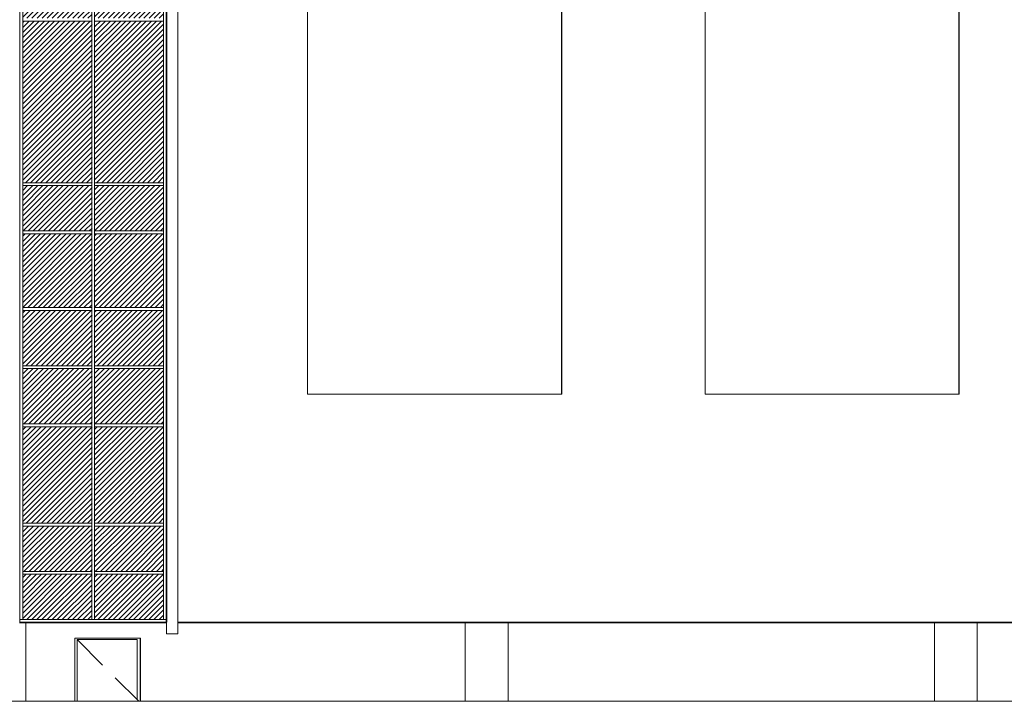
# Model space of a CAD drawing. Header units: millimetres. Extents: x 98865 to 469195, y -12752 to 43452.
# Tile 18 of 98: x 191245 to 208606, y -2240 to 9775. Entities that reach past the tile are written whole.
import ezdxf

# ---------------------------------------------------------------- set-up
doc = ezdxf.new("R2010")
doc.units = ezdxf.units.MM
doc.header["$LTSCALE"] = 0.05
doc.linetypes.add('DASHED', pattern=[19.05, 12.7, -6.35])
doc.layers.get('0').update_dxf_attribs({"lineweight": 0})
doc.layers.add('CMP door mark', color=1, linetype='Continuous', lineweight=0)
doc.layers.add('PROIEZIONI', color=145, linetype='Continuous')
pattern_1 = [(45, (269715.81, 228326.32), (-44.90128, 44.90128), [])]

msp = doc.modelspace()

# ---------------------------------------------------------------- hatches: boundary and pattern name
at = {"lineweight": 0}
h = msp.add_hatch(dxfattribs=at)
h.set_pattern_fill('ANSI31', color=251, scale=20, style=0)
h.set_pattern_definition(pattern_1)
h.paths.add_polyline_path([(191299.8, 0.7), (191299.8, -799.7), (192516.7, -799.7), (192516.7, 0.7)])
h.paths.add_polyline_path([(193783, 0.7), (192571.5, 0.7), (192571.5, -799.7), (193783, -799.7)])
h.paths.add_polyline_path([(191299.8, 6000.7), (191299.8, 4700.2), (192516.7, 4700.2), (192516.7, 6000.7)])
h.paths.add_polyline_path([(193783, 6000.7), (192571.5, 6000.7), (192571.5, 4700.2), (193783, 4700.2)])
h.paths.add_polyline_path([(191299.8, 11100.7), (191299.8, 9800.2), (192516.7, 9800.2), (192516.7, 11100.7)])
h.paths.add_polyline_path([(193783, 11100.7), (192571.5, 11100.7), (192571.5, 9800.2), (193783, 9800.2)])
h.paths.add_polyline_path([(191299.8, 16200.7), (191299.8, 14900.2), (192516.7, 14900.2), (192516.7, 16200.7)])
h.paths.add_polyline_path([(193783, 16200.7), (192571.5, 16200.7), (192571.5, 14900.2), (193783, 14900.2)])
h.paths.add_polyline_path([(191299.8, 21300.7), (191299.8, 20000.2), (192516.7, 20000.2), (192516.7, 21300.7)])
h.paths.add_polyline_path([(193783, 21300.7), (192571.5, 21300.7), (192571.5, 20000.2), (193783, 20000.2)])
h = msp.add_hatch(dxfattribs=at)
h.set_pattern_fill('ANSI31', color=253, scale=20, style=0)
h.set_pattern_definition(pattern_1)
h.paths.add_polyline_path([(192521.5, 50.7), (192521.5, 850.1), (191299.8, 850.1), (191299.8, 50.7)])
h.paths.add_polyline_path([(193783, 850.1), (192571.5, 850.1), (192571.5, 50.7), (193783, 50.7)])
h.paths.add_polyline_path([(193783, 2600.1), (192571.5, 2600.1), (192571.5, 900.1), (193783, 900.1)])
h.paths.add_polyline_path([(192521.5, 900.1), (192521.5, 2600.1), (191299.8, 2600.1), (191299.8, 900.1)])
h.paths.add_polyline_path([(192521.5, 2650.1), (192521.5, 3625.1), (191299.8, 3625.1), (191299.8, 2650.1)])
h.paths.add_polyline_path([(193783, 3625.1), (192571.5, 3625.1), (192571.5, 2650.1), (193783, 2650.1)])
h.paths.add_polyline_path([(193783, 4650.2), (192571.5, 4650.2), (192571.5, 3675.1), (193783, 3675.1)])
h.paths.add_polyline_path([(192521.5, 3675.1), (192521.5, 4650.2), (191299.8, 4650.2), (191299.8, 3675.1)])
h.paths.add_polyline_path([(192521.5, 6050.7), (192521.5, 6850.2), (191299.8, 6850.2), (191299.8, 6050.7)])
h.paths.add_polyline_path([(193783, 6850.2), (192571.5, 6850.2), (192571.5, 6050.7), (193783, 6050.7)])
h.paths.add_polyline_path([(193783, 9750.2), (192571.5, 9750.2), (192571.5, 6900.2), (193783, 6900.2)])
h.paths.add_polyline_path([(192521.5, 6900.2), (192521.5, 9750.2), (191299.8, 9750.2), (191299.8, 6900.2)])
h.paths.add_polyline_path([(192521.5, 11150.7), (192521.5, 11950.2), (191299.8, 11950.2), (191299.8, 11150.7)])
h.paths.add_polyline_path([(193783, 11950.2), (192571.5, 11950.2), (192571.5, 11150.7), (193783, 11150.7)])
h.paths.add_polyline_path([(193783, 14850.2), (192571.5, 14850.2), (192571.5, 12000.2), (193783, 12000.2)])
h.paths.add_polyline_path([(192521.5, 12000.2), (192521.5, 14850.2), (191299.8, 14850.2), (191299.8, 12000.2)])
h.paths.add_polyline_path([(192521.5, 16250.7), (192521.5, 17050.2), (191299.8, 17050.2), (191299.8, 16250.7)])
h.paths.add_polyline_path([(193783, 17050.2), (192571.5, 17050.2), (192571.5, 16250.7), (193783, 16250.7)])
h.paths.add_polyline_path([(193783, 19950.2), (192571.5, 19950.2), (192571.5, 17100.2), (193783, 17100.2)])
h.paths.add_polyline_path([(192521.5, 17100.2), (192521.5, 19950.2), (191299.8, 19950.2), (191299.8, 17100.2)])

# ---------------------------------------------------------------- linework, layer by layer
at = {"lineweight": 35}
for points in [[(193832.9, -846.4), (193832.9, 22829.9)], [(191240.7, -849.9), (193832.9, -849.9)], [(194032.9, -849.9), (258751, -849.9)], [(258751, -849.9), (194032.9, -849.9)]]:
    msp.add_lwpolyline(points, dxfattribs=at)
for points in [[(194032.9, 22829.9), (194032.9, -849.9)], [(193832.9, -849.9), (193832.9, -1049.9), (194032.9, -1049.9), (194032.9, -849.9)]]:
    msp.add_lwpolyline(points)
at = {"lineweight": 0}
for points in [[(196318.5, 19880), (200801.9, 19880), (200801.9, 3175.3), (196318.5, 3175.3)], [(200797.4, 3175.3), (200801.9, 3175.3), (200801.9, 19880), (200797.4, 19880)], [(203333.8, 19880), (207811, 19880), (207811, 3175.3), (203333.8, 3175.3)], [(207805.7, 3175.3), (207811, 3175.3), (207811, 19880), (207805.7, 19880)]]:
    msp.add_lwpolyline(points, close=True, dxfattribs=at)
for points in [[(191354.6, -849.8), (191354.6, -2239.9)], [(199101.4, -849.9), (199101.4, -2239.9)], [(199858.5, -849.9), (199858.5, -2239.9)], [(207374.7, -849.9), (207374.7, -2239.9)], [(208129.4, -849.9), (208129.4, -2239.9)], [(192217.8, -1129.9), (192217.8, -2239.9)], [(193374.8, -1129.9), (192217.8, -1129.9)], [(192259.7, -1149.9), (192259.7, -2239.9)], [(193317, -1149.9), (192259.7, -1149.9)], [(193317, -1149.9), (193317, -2212.2)], [(193366.8, -1129.9), (193366.8, -2239.9)], [(193374.8, -1129.9), (193374.8, -2239.9)]]:
    msp.add_lwpolyline(points, dxfattribs=at)
at = {"color": 7, "lineweight": 0}
msp.add_lwpolyline([(126573.3, -2239.9), (436414.4, -2239.9)], dxfattribs=at)
at = {"layer": 'CMP door mark', "color": 8, "linetype": 'DASHED', "ltscale": 1000, "elevation": 9.7}
msp.add_lwpolyline([(192259.7, -1149.9), (193344.5, -2239.9)], dxfattribs=at)
at = {"layer": 'PROIEZIONI', "lineweight": 0, "elevation": 9.7}
for points in [[(191250, 22829.8), (191250, -849.8)], [(191299.8, 22829.8), (191299.8, -799.8)], [(192516.7, 22829.8), (192516.7, -799.8)], [(192566.1, 22829.8), (192566.1, -799.8)], [(193783, 22829.8), (193783, -799.8)], [(193832.9, 22829.8), (193832.9, -849.8)], [(191299.8, 9750.1), (191299.8, 6900.2)], [(192516.7, 9750.1), (191299.8, 9750.1)], [(192516.7, 9750.1), (192516.7, 6900.2)], [(192566.1, 9750.1), (192566.1, 6900.2)], [(193783, 9750.1), (192566.1, 9750.1)], [(193783, 9750.1), (193783, 6900.2)], [(192516.7, 6850.2), (191295.2, 6850.2)], [(192516.7, 6900.2), (191299.8, 6900.2)], [(191299.8, 6850.2), (191299.8, 6050.7)], [(192516.7, 6850.2), (192516.7, 6050.7)], [(193783, 6900.2), (192566.1, 6900.2)], [(192566.1, 6850.2), (192566.1, 6050.7)], [(193783, 6850.2), (192566.1, 6850.2)], [(193783, 6850.2), (193783, 6050.7)], [(192516.7, 6050.7), (191299.8, 6050.7)], [(191299.8, 6000.7), (191299.8, 4700.1)], [(192516.7, 6000.7), (191299.8, 6000.7)], [(192516.7, 6000.7), (192516.7, 4700.1)], [(193783, 6050.7), (192566.1, 6050.7)], [(192566.1, 6000.7), (192566.1, 4700.1)], [(193783, 6000.7), (192566.1, 6000.7)], [(193783, 6000.7), (193783, 4700.1)], [(192516.7, 4700.1), (191299.8, 4700.1)], [(193783, 4700.1), (192566.1, 4700.1)], [(191299.8, 4650.1), (191299.8, 3675.1)], [(192516.7, 4650.1), (191299.8, 4650.1)], [(192516.7, 4650.1), (192516.7, 3675.1)], [(192566.1, 4650.1), (192566.1, 3675.1)], [(193783, 4650.1), (192566.1, 4650.1)], [(193783, 4650.1), (193783, 3675.1)], [(192516.7, 3675.1), (191299.8, 3675.1)], [(193783, 3675.1), (192566.1, 3675.1)], [(192516.7, 3625.1), (191299.8, 3625.1)], [(192516.7, 3625.1), (192516.7, 2650)], [(192566.1, 3625.1), (192566.1, 2650)], [(193783, 3625.1), (192566.1, 3625.1)], [(193783, 3625.1), (193783, 2650)], [(192516.7, 2650), (191299.8, 2650)], [(193783, 2650), (192566.1, 2650)], [(191299.8, 2600), (191299.8, 900.1)], [(192516.7, 2600), (191299.8, 2600)], [(192516.7, 2600), (192516.7, 900.1)], [(192566.1, 2600), (192566.1, 900.1)], [(193783, 2600), (192566.1, 2600)], [(193783, 2600), (193783, 900.1)], [(192516.7, 900.1), (191299.8, 900.1)], [(193783, 900.1), (192566.1, 900.1)], [(191299.8, 850.1), (191299.8, 50.6)], [(192516.7, 850.1), (191299.8, 850.1)], [(192516.7, 850.1), (192516.7, 50.6)], [(192566.1, 850.1), (192566.1, 50.6)], [(193783, 850.1), (192566.1, 850.1)], [(193783, 850.1), (193783, 50.6)], [(192516.7, 50.6), (191299.8, 50.6)], [(191299.8, 0.6), (191299.8, -799.8)], [(192516.7, 0.6), (191299.8, 0.6)], [(192516.7, 0.6), (192516.7, -799.8)], [(193783, 50.6), (192566.1, 50.6)], [(192566.1, 0.6), (192566.1, -799.8)], [(193783, 0.6), (192566.1, 0.6)], [(193783, 0.6), (193783, -799.8)], [(193832.9, -799.8), (191250, -799.8)]]:
    msp.add_lwpolyline(points, dxfattribs=at)

doc.saveas('drawing.dxf')
